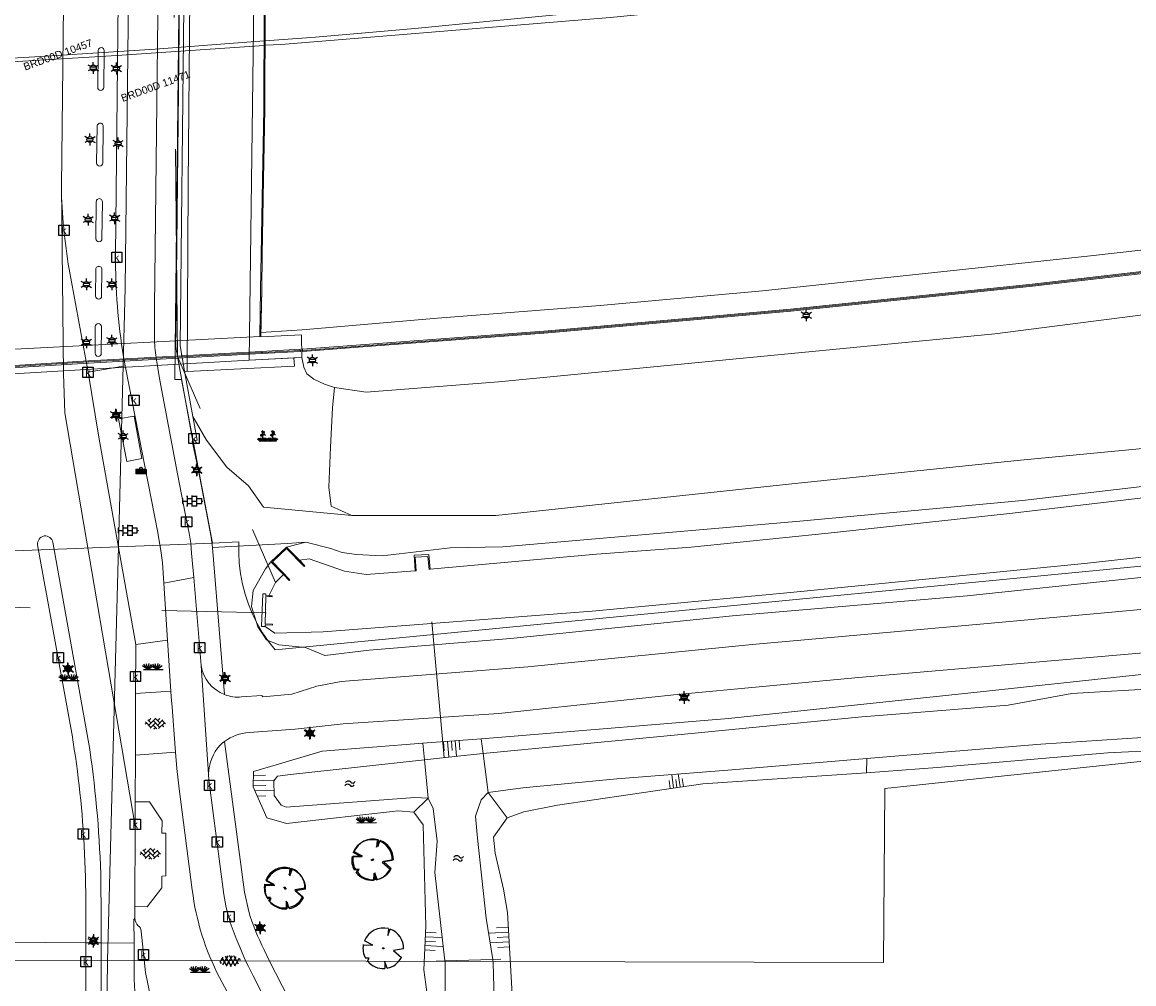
# Model space of a CAD drawing. Header units: metres. Extents: x 95652 to 96661, y 430734 to 431486.
# Tile 34 of 62: x 96388 to 96497, y 430821 to 430915. Entities that reach past the tile are written whole.
import ezdxf

# ---------------------------------------------------------------- set-up
doc = ezdxf.new("R2010")
doc.units = ezdxf.units.M
doc.linetypes.add('HIDDEN', pattern=[9.525, 6.35, -3.175])
doc.layers.get('0').update_dxf_attribs({"linetype": 'CONTINUOUS'})
for name, color, linetype, true_color in [('BAR_PUNTSYMBOLEN', 7, 'CONTINUOUS', 0x707070), ('BAR_SYMBOLEN', 7, 'CONTINUOUS', 0x707070), ('BOR_BOMEN', 7, 'CONTINUOUS', 0x707070), ('BOR_RIOOLLEIDINGEN', 7, 'CONTINUOUS', 0x707070)]:
    doc.layers.add(name, color=color, linetype=linetype, true_color=true_color)
for name, color, linetype in [('BAR_TALUDLIJNEN', 7, 'CONTINUOUS'), ('BAR_TOPO', 7, 'CONTINUOUS'), ('BAR_WATER', 7, 'CONTINUOUS'), ('BAR_WEGEN', 7, 'CONTINUOUS'), ('BOR_LICHTMASTEN', 7, 'CONTINUOUS'), ('BRK_Kadastrale percelen en nummers', 7, 'CONTINUOUS'), ('BRK_Kadatrale percelen', 7, 'CONTINUOUS')]:
    doc.layers.add(name, color=color, linetype=linetype)
doc.styles.add('NLCS-ISO', font='NLCS-ISO.ttf')

# ---------------------------------------------------------------- blocks, each defined once
blk = doc.blocks.new('boom_templ_1')
at = {"color": 8, "ltscale": 20, "true_color": 0x707070, "flags": 128}
for points in [[(0.63, 2.39), (0.56, 1.58), (0.85, 2.33)], [(-2.44, 0.44), (-1.29, 0.39), (-2.3, 0.92)], [(-1.92, -1.57), (-1.72, -1.19), (-2.16, -1.22)], [(2.48, -0.06), (1.26, -0.27), (2.21, -1.12)], [(0.49, -2.43), (0.21, -1.64), (0.18, -2.47)]]:
    blk.add_lwpolyline(points, dxfattribs=at)
blk.add_lwpolyline([(2.48, -0.06, 0.321944), (0.85, 2.33, 0.321944)], format="xyb", dxfattribs=at)
at = {"color": 8, "true_color": 0x707070}
blk.add_circle((0, 0), 0.0738, dxfattribs=at)
at = {"color": 8, "ltscale": 20, "true_color": 0x707070}
for start, end in [(75.1844, 158.299), (169.749, 209.4302), (281.3601, 333.2046), (219.2667, 274.1068)]:
    blk.add_arc((0, 0), 2.48, start, end, dxfattribs=at)
blk = doc.blocks.new('lichtmast_templ_1')
at = {"color": 8, "ltscale": 0.1, "true_color": 0x707070}
for p, q in [((-1.1, 0.63), (-2.19, 1.27)), ((0, 1.27), (0, 2.53)), ((1.1, 0.63), (2.19, 1.27)), ((-1.1, -0.63), (-2.19, -1.27)), ((0, -1.27), (0, -2.53)), ((1.1, -0.63), (2.19, -1.27))]:
    blk.add_line(p, q, dxfattribs=at)
at = {"color": 8, "true_color": 0x707070, "flags": 128}
for points in [[(-1.16, 0.5), (1.16, 0.5)], [(-1.16, -0.5), (1.16, -0.5)]]:
    blk.add_lwpolyline(points, dxfattribs=at)
at = {"color": 8, "ltscale": 0.1, "true_color": 0x707070}
blk.add_circle((0, 0), 1.27, dxfattribs=at)
blk = doc.blocks.new('water_templ_1')
at = {"color": 8, "true_color": 0x707070, "flags": 128}
for points in [[(-1.85, 0.38), (-1.77, 0.52, -0.538831), (0.24, 0.55, 0.605168), (1.92, 0.75, -4.035705)], [(-1.85, 0.38), (-1.77, 0.52, -0.538831), (0.24, 0.55, 0.605168), (1.92, 0.75, -4.035705)], [(-2.22, -0.89), (-2.13, -0.75, -0.538831), (-0.13, -0.72, 0.605168), (1.55, -0.52, -4.035705)]]:
    blk.add_lwpolyline(points, format="xyb", dxfattribs=at)
blk = doc.blocks.new('lichtmast_templ_2')
at = {"color": 8, "ltscale": 0.1, "true_color": 0x707070}
for p, q in [((-1.1, 0.63), (-2.19, 1.27)), ((0, 1.27), (0, 2.53)), ((1.1, 0.63), (2.19, 1.27)), ((-1.1, -0.63), (-2.19, -1.27)), ((0, -1.27), (0, -2.53)), ((1.1, -0.63), (2.19, -1.27))]:
    blk.add_line(p, q, dxfattribs=at)
at = {"color": 8, "true_color": 0x707070, "flags": 128}
for points in [[(-1.16, 0.5), (1.16, 0.5)], [(-1.16, -0.5), (1.16, -0.5)]]:
    blk.add_lwpolyline(points, dxfattribs=at)
at = {"color": 8, "ltscale": 0.1, "true_color": 0x707070}
blk.add_circle((0, 0), 1.27, dxfattribs=at)
blk = doc.blocks.new('gras_templ_1')
at = {"color": 8, "true_color": 0x707070, "flags": 128}
for points in [[(-0.376, -0.169), (-0.752, 0.081)], [(-0.376, -0.169), (-0.657, 0.202)], [(-0.376, -0.169), (-0.488, 0.24)], [(-0.376, -0.169), (-0.291, 0.251)], [(-0.376, -0.169), (-0.131, 0.191)], [(-0.376, -0.169), (-0.007, 0.103)], [(0.247, -0.165), (-0.129, 0.086)], [(0.247, -0.165), (-0.034, 0.206)], [(0.247, -0.165), (0.135, 0.245)], [(0.247, -0.165), (0.332, 0.255)], [(0.247, -0.165), (0.492, 0.196)], [(0.247, -0.165), (0.616, 0.107)], [(-0.688, -0.172), (0.688, -0.161)]]:
    blk.add_lwpolyline(points, dxfattribs=at)
blk = doc.blocks.new('asfalt_templ_1')
at = {"color": 8, "ltscale": 0.1, "true_color": 0x707070}
for p, q in [((-5.73, -0.58), (-4.19, 2.08)), ((-2, -2.83), (-4.67, 1.79)), ((-4.27, -2.06), (-1.41, 2.89)), ((0.39, -2.97), (-2.83, 2.61)), ((-2.36, -2.75), (0.91, 2.91)), ((2.51, -2.63), (-0.71, 2.95)), ((-0.19, -2.99), (2.96, 2.46)), ((4.34, -1.81), (1.68, 2.8)), ((2.29, -2.69), (4.71, 1.49)), ((5.47, 0.24), (4.78, 1.42)), ((-5.08, -1.49), (-5.82, -0.22))]:
    blk.add_line(p, q, dxfattribs=at)
blk = doc.blocks.new('betonstraatstenen_templ_1')
at = {"color": 8, "true_color": 0x707070}
for p, q in [((-3.44, -0.47), (-2.97, 0)), ((-3.31, 0.34), (-1.48, -1.48)), ((-2.52, 1.03), (-1.48, 0)), ((-2.23, -0.74), (0, 1.48)), ((-2.23, 0.74), (-1.57, 1.4)), ((-1.77, -1.77), (0, 0)), ((-0.74, 0.74), (1.48, -1.48)), ((-0.1, 1.58), (1.48, 0)), ((0.74, 0.74), (1.4, 1.4)), ((0.74, -0.74), (2.46, 0.98)), ((1.06, -1.91), (2.97, 0)), ((2.23, 0.74), (3.31, -0.34)), ((-0.74, -0.74), (0.5, -1.99)), ((-0.52, -2), (0, -1.48)), ((2.23, -0.74), (2.72, -1.24))]:
    blk.add_line(p, q, dxfattribs=at)
blk = doc.blocks.new('tegels_templ_1')
at = {"color": 8, "true_color": 0x707070}
for p, q in [((-3.08, 0.75), (-3, 0.75)), ((-3, -0.83), (-3, 0.83)), ((-3, 0), (-1.5, 0)), ((-1.84, 1.5), (-1.5, 1.5)), ((-1.5, -1.6), (-1.5, 1.6)), ((-1.5, 0.75), (0, 0.75)), ((0, -1.78), (0, 1.78)), ((0, 1.5), (1.5, 1.5)), ((0, 0), (1.5, 0)), ((1.5, -1.6), (1.5, 1.6)), ((1.5, 0.75), (3, 0.75)), ((3, -0.83), (3, 0.83)), ((3, 0), (3.39, 0)), ((-3.08, -0.75), (-3, -0.75)), ((-1.84, -1.5), (-1.5, -1.5)), ((-1.5, -0.75), (0, -0.75)), ((0, -1.5), (1.5, -1.5)), ((1.5, -0.75), (3, -0.75))]:
    blk.add_line(p, q, dxfattribs=at)
blk = doc.blocks.new('afvalbak_templ_1')
at = {"color": 8, "linetype": 'Continuous', "true_color": 0x707070}
for p, q in [((0.4, -0.091), (-0.4, -0.091)), ((-0.34, -0.195), (-0.4, -0.091)), ((-0.34, -0.252), (-0.4, -0.441)), ((0.4, -0.441), (-0.4, -0.441)), ((0.34, -0.195), (-0.34, -0.195)), ((-0.34, -0.252), (-0.34, -0.195)), ((0.34, -0.252), (-0.34, -0.252)), ((-0.302, -0.297), (-0.333, -0.397)), ((0.333, -0.397), (-0.333, -0.397)), ((0.302, -0.297), (-0.302, -0.297)), ((0.302, -0.297), (0.333, -0.397)), ((0.34, -0.195), (0.4, -0.091)), ((0.34, -0.252), (0.34, -0.195)), ((0.34, -0.252), (0.4, -0.441))]:
    blk.add_line(p, q, dxfattribs=at)
at = {"color": 8, "true_color": 0x707070}
for p, q in [((-0.4, -0.091), (-0.4, -0.441)), ((0.4, -0.091), (0.4, -0.441))]:
    blk.add_line(p, q, dxfattribs=at)
at = {"color": 8, "linetype": 'Continuous', "true_color": 0x707070}
blk.add_circle((0, 0), 0.0908, dxfattribs=at)
blk = doc.blocks.new('beplanting_templ_1')
at = {"color": 8, "true_color": 0x707070, "flags": 128}
for points in [[(-0.511, 0.158), (-0.643, 0.141)], [(-0.433, -0.277), (-0.431, 0.042), (-0.591, 0.274)], [(-0.535, 0.193), (-0.501, 0.295)], [(-0.453, 0.444), (-0.525, 0.443)], [(-0.433, 0.413), (-0.519, 0.54)], [(-0.485, 0.49), (-0.479, 0.524)], [(-0.428, 0.045), (-0.435, 0.577)], [(-0.432, 0.365), (-0.283, 0.51)], [(-0.43, 0.207), (-0.253, 0.316)], [(-0.358, 0.437), (-0.371, 0.494)], [(-0.342, 0.262), (-0.223, 0.211)], [(-0.33, 0.464), (-0.27, 0.457)], [(-0.305, 0.284), (-0.307, 0.395)], [(0.292, 0.164), (0.161, 0.147)], [(0.37, -0.271), (0.372, 0.047), (0.212, 0.28)], [(0.268, 0.199), (0.303, 0.301)], [(0.351, 0.45), (0.279, 0.449)], [(0.371, 0.419), (0.285, 0.546)], [(0.319, 0.496), (0.325, 0.53)], [(0.375, 0.051), (0.369, 0.583)], [(0.371, 0.371), (0.52, 0.516)], [(0.373, 0.213), (0.551, 0.322)], [(0.446, 0.443), (0.432, 0.5)], [(0.462, 0.268), (0.581, 0.217)], [(0.474, 0.47), (0.534, 0.463)], [(0.498, 0.29), (0.496, 0.401)], [(-0.634, -0.279), (-0.862, -0.127)], [(-0.634, -0.279), (-0.804, -0.054)], [(-0.634, -0.279), (-0.702, -0.031)], [(-0.688, -0.279), (0.688, -0.269)], [(-0.634, -0.279), (-0.583, -0.025)], [(-0.634, -0.279), (-0.486, -0.061)], [(-0.634, -0.279), (-0.411, -0.114)], [(-0.227, -0.276), (-0.455, -0.124)], [(-0.227, -0.276), (-0.397, -0.051)], [(-0.227, -0.276), (-0.295, -0.028)], [(-0.227, -0.276), (-0.176, -0.022)], [(-0.227, -0.276), (-0.079, -0.058)], [(-0.227, -0.276), (-0.004, -0.111)], [(0.149, -0.273), (-0.078, -0.121)], [(0.149, -0.273), (-0.02, -0.049)], [(0.149, -0.273), (0.082, -0.025)], [(0.149, -0.273), (0.201, -0.019)], [(0.149, -0.273), (0.297, -0.055)], [(0.149, -0.273), (0.372, -0.109)], [(0.569, -0.27), (0.342, -0.118)], [(0.569, -0.27), (0.4, -0.046)], [(0.569, -0.27), (0.502, -0.022)], [(0.569, -0.27), (0.621, -0.016)], [(0.569, -0.27), (0.717, -0.052)], [(0.569, -0.27), (0.792, -0.105)]]:
    blk.add_lwpolyline(points, dxfattribs=at)
blk = doc.blocks.new('lichtmast_templ_3')
at = {"color": 8, "ltscale": 0.1, "true_color": 0x707070}
for p, q in [((-1.1, 0.63), (-2.19, 1.27)), ((0, 1.27), (0, 2.53)), ((1.1, 0.63), (2.19, 1.27)), ((-1.1, -0.63), (-2.19, -1.27)), ((0, -1.27), (0, -2.53)), ((1.1, -0.63), (2.19, -1.27))]:
    blk.add_line(p, q, dxfattribs=at)
at = {"color": 8, "true_color": 0x707070, "flags": 128}
for points in [[(-1.16, 0.5), (1.16, 0.5)], [(-1.16, -0.5), (1.16, -0.5)]]:
    blk.add_lwpolyline(points, dxfattribs=at)
at = {"color": 8, "ltscale": 0.1, "true_color": 0x707070}
blk.add_circle((0, 0), 1.27, dxfattribs=at)
blk = doc.blocks.new('kolk-symbool_templ_1')
at = {"true_color": 0x707070}
h = blk.add_hatch(color=8, dxfattribs=at)
h.dxf.hatch_style = 1
h.paths.add_polyline_path([(0.023, -0.036), (0.189, 0.125), (0.094, 0.125), (-0.08, -0.052), (-0.028, -0.087), (0.115, -0.309), (0.206, -0.309)])
h.paths.add_polyline_path([(-0.028, -0.087), (-0.08, -0.052), (-0.08, 0.29), (-0.154, 0.29), (-0.154, -0.309), (-0.08, -0.309), (-0.08, -0.137)])
at = {"color": 8, "true_color": 0x707070}
blk.add_lwpolyline([(-0.376, 0.366), (0.374, 0.366), (0.374, -0.384), (-0.376, -0.384)], close=True, dxfattribs=at)
blk = doc.blocks.new('afvalbak_templ_2')
at = {"color": 8, "linetype": 'Continuous', "true_color": 0x707070}
for p, q in [((0.4, -0.091), (-0.4, -0.091)), ((-0.34, -0.195), (-0.4, -0.091)), ((-0.34, -0.252), (-0.4, -0.441)), ((0.4, -0.441), (-0.4, -0.441)), ((0.34, -0.195), (-0.34, -0.195)), ((-0.34, -0.252), (-0.34, -0.195)), ((0.34, -0.252), (-0.34, -0.252)), ((-0.302, -0.297), (-0.333, -0.397)), ((0.333, -0.397), (-0.333, -0.397)), ((0.302, -0.297), (-0.302, -0.297)), ((0.302, -0.297), (0.333, -0.397)), ((0.34, -0.195), (0.4, -0.091)), ((0.34, -0.252), (0.34, -0.195)), ((0.34, -0.252), (0.4, -0.441))]:
    blk.add_line(p, q, dxfattribs=at)
at = {"color": 8, "true_color": 0x707070}
for p, q in [((-0.4, -0.091), (-0.4, -0.441)), ((0.4, -0.091), (0.4, -0.441))]:
    blk.add_line(p, q, dxfattribs=at)
at = {"color": 8, "linetype": 'Continuous', "true_color": 0x707070}
blk.add_circle((0, 0), 0.0908, dxfattribs=at)
blk = doc.blocks.new('boom_templ_2')
at = {"color": 8, "ltscale": 20, "true_color": 0x707070, "flags": 128}
for points in [[(0.63, 2.39), (0.56, 1.58), (0.85, 2.33)], [(-2.44, 0.44), (-1.29, 0.39), (-2.3, 0.92)], [(-1.92, -1.57), (-1.72, -1.19), (-2.16, -1.22)], [(2.48, -0.06), (1.26, -0.27), (2.21, -1.12)], [(0.49, -2.43), (0.21, -1.64), (0.18, -2.47)]]:
    blk.add_lwpolyline(points, dxfattribs=at)
blk.add_lwpolyline([(2.48, -0.06, 0.321944), (0.85, 2.33, 0.321944)], format="xyb", dxfattribs=at)
at = {"color": 8, "true_color": 0x707070}
blk.add_circle((0, 0), 0.0738, dxfattribs=at)
at = {"color": 8, "ltscale": 20, "true_color": 0x707070}
for start, end in [(75.1844, 158.299), (169.749, 209.4302), (281.3601, 333.2046), (219.2667, 274.1068)]:
    blk.add_arc((0, 0), 2.48, start, end, dxfattribs=at)

msp = doc.modelspace()

# ---------------------------------------------------------------- linework, layer by layer
at = {"layer": 'BAR_TALUDLIJNEN', "color": 8, "linetype": 'Continuous', "lineweight": 0, "true_color": 0x707070, "flags": 128}
for points in [[(96430.05, 430844.82), (96430.17, 430843.3)], [(96430.81, 430844.88), (96430.93, 430843.37)], [(96431.19, 430844.91), (96431.26, 430844)], [(96429.67, 430844.79), (96429.74, 430843.88)], [(96452.81, 430840.36), (96452.62, 430841.63)], [(96411.06, 430840.97), (96413.07, 430841.02)], [(96411.07, 430841.48), (96412.25, 430841.5)], [(96451.84, 430840.21), (96451.73, 430840.99)], [(96452.17, 430840.26), (96451.98, 430841.55)], [(96453.13, 430840.4), (96453.02, 430841.18)], [(96411.24, 430839.97), (96413.09, 430840.01)], [(96411.46, 430839.47), (96412.29, 430839.49)], [(96436, 430826.64), (96434.86, 430826.57)], [(96427.88, 430825.71), (96429.54, 430825.64)], [(96427.9, 430826.14), (96428.93, 430826.1)], [(96436.03, 430826.16), (96434.12, 430826.05)], [(96427.82, 430824.42), (96428.85, 430824.37)], [(96427.84, 430824.85), (96429.56, 430824.77)], [(96436.08, 430825.21), (96434.22, 430825.1)], [(96436.11, 430824.73), (96434.97, 430824.67)]]:
    msp.add_lwpolyline(points, dxfattribs=at)
at = {"layer": 'BAR_TALUDLIJNEN', "color": 8, "linetype": 'Continuous', "lineweight": 0, "ltscale": 0.01, "true_color": 0x707070, "flags": 128}
for points in [[(96430.43, 430844.85), (96430.5, 430843.94)], [(96411.06, 430840.47), (96412.27, 430840.5)], [(96452.49, 430840.31), (96452.37, 430841.08)], [(96427.86, 430825.28), (96428.89, 430825.23)], [(96436.05, 430825.69), (96434.91, 430825.62)]]:
    msp.add_lwpolyline(points, dxfattribs=at)
at = {"layer": 'BAR_TOPO', "color": 8, "linetype": 'Continuous', "lineweight": 0, "ltscale": 0.01, "true_color": 0x707070, "flags": 128}
for points in [[(96415.2, 430964.54), (96412.14, 430964.43), (96411.48, 430944.59), (96410.65, 430882.1), (96415.03, 430882.34)], [(96404.65, 430950.3), (96405.15, 430950.07), (96405.43, 430949.82), (96404.96, 430928.6), (96404.68, 430899.27), (96404.6, 430881)], [(96412.22, 430913.36), (96412.25, 430919.32)], [(96412.21, 430912.91), (96412.22, 430913.36)], [(96411.81, 430884.82), (96411.88, 430889.02), (96411.94, 430892.44), (96412, 430896.08), (96412.06, 430899.8), (96412.12, 430903.15), (96412.18, 430906.74), (96412.18, 430906.97), (96412.2, 430910.18), (96412.21, 430912.91)], [(96415.92, 430883.07), (96439.9, 430884.88), (96463.61, 430887.01), (96487.26, 430889.44), (96510.9, 430892.17), (96534.52, 430895.18), (96558.13, 430898.47), (96573.85, 430900.8), (96576.07, 430901.12), (96599.59, 430904.88), (96623.05, 430908.95), (96644.44, 430912.87)], [(96558.12, 430898.57), (96534.51, 430895.28), (96510.89, 430892.27), (96487.25, 430889.54), (96463.6, 430887.11), (96439.89, 430884.98), (96415.88, 430883.17), (96415.86, 430882.97), (96420.48, 430883.32), (96439.9, 430884.78), (96463.62, 430886.91), (96487.27, 430889.34), (96510.92, 430892.07), (96534.54, 430895.08), (96558.15, 430898.37)], [(96411.81, 430884.39), (96411.88, 430889.02), (96411.94, 430892.44)], [(96644.44, 430891.96), (96639.17, 430891.28), (96616.77, 430888.23), (96590.09, 430884.54), (96562.4, 430880.4), (96535.53, 430877.14), (96513.4, 430874.92), (96485.78, 430872.31), (96464.36, 430870.09), (96434.78, 430866.9), (96420.69, 430866.91)], [(96415.82, 430882.38), (96415.77, 430884.59), (96411.81, 430884.39), (96411.81, 430884.82)], [(96359.92, 430879.76), (96363.79, 430880.08), (96363.88, 430879.97), (96366.86, 430880.2), (96380.97, 430881.06), (96394.94, 430881.93), (96411.85, 430882.85), (96411.95, 430882.86), (96415.63, 430883.07)], [(96359.88, 430879.05), (96375.49, 430880.05), (96395.24, 430881.22), (96410.65, 430882.1), (96415.82, 430882.38)], [(96415.03, 430882.34), (96415.09, 430881.51), (96404.6, 430881)], [(96415.03, 430882.34), (96415.82, 430882.38)], [(96404.6, 430881), (96404.34, 430881.04)], [(96644.44, 430881.42), (96635.7, 430880.3), (96608.89, 430876.91), (96583.48, 430873.45), (96562.96, 430870.68), (96541.04, 430867.77), (96514.99, 430864.74), (96500, 430863.06), (96492.36, 430862.21), (96463.59, 430859.38), (96444.19, 430857.54), (96417.9, 430855.53), (96413.16, 430855.39), (96412.21, 430856.07)], [(96419.01, 430879.45), (96418.81, 430877.44), (96418.62, 430873.61), (96418.45, 430869.68), (96418.66, 430867.82), (96420.69, 430866.91)], [(96420.69, 430866.91), (96412.07, 430867.72), (96410.59, 430869.81), (96408.47, 430871.65), (96406.49, 430874.28), (96405.15, 430876.61)], [(96407.07, 430863.78), (96414.38, 430864.18), (96416.21, 430864.29)], [(96412.79, 430862.38), (96414.32, 430863.82)], [(96414.32, 430863.82), (96415.58, 430862.53)], [(96414, 430861.13), (96412.79, 430862.38)], [(96415.58, 430862.53), (96416.53, 430862.69)], [(96416.53, 430862.69), (96419.99, 430861.47), (96422.11, 430861.14), (96426.88, 430861.51)], [(96426.88, 430861.51), (96426.78, 430863.04), (96428.22, 430863.09), (96428.35, 430861.65)], [(96412.57, 430859.07), (96413.23, 430860.37), (96414, 430861.13)], [(96412.21, 430856.07), (96411.87, 430856.06), (96411.99, 430859.25), (96412.29, 430859.25), (96412.29, 430859.08), (96412.57, 430859.07)], [(96399.55, 430849.5), (96403.01, 430849.73)], [(96403.46, 430843.77), (96399.53, 430843.48)], [(96399.51, 430838.91), (96400.91, 430838.89), (96402.14, 430837.05), (96402.13, 430835.85), (96402.52, 430835.84), (96402.52, 430831.68), (96402.13, 430831.62), (96402.12, 430830.49), (96400.69, 430828.65), (96399.48, 430828.69)], [(96429.79, 430823.35), (96428.94, 430823.33)], [(96434.48, 430823.49), (96429.79, 430823.35)], [(96432.38, 430815.94), (96430.34, 430816.33), (96429.81, 430818.26), (96429.81, 430823.2)], [(96434.53, 430823.18), (96434.66, 430818.32), (96433.9, 430816.44), (96433.8, 430816), (96432.38, 430815.94)], [(96435.26, 430823.52), (96434.48, 430823.49)]]:
    msp.add_lwpolyline(points, dxfattribs=at)
for points in [[(96396.48, 430912.39, 1), (96395.88, 430912.4), (96395.84, 430908.79, 1), (96396.43, 430908.79)], [(96396.39, 430904.99, 1.001659), (96395.79, 430904.99), (96395.74, 430901.39, 0.99831), (96396.34, 430901.39)], [(96396.3, 430897.61, 1.001654), (96395.7, 430897.61), (96395.66, 430893.99, 0.998321), (96396.26, 430893.99)], [(96396.25, 430890.98, 1.001654), (96395.65, 430890.99), (96395.63, 430888.38, 0.998321), (96396.23, 430888.37)], [(96396.2, 430885.39, 1), (96395.6, 430885.39), (96395.59, 430882.78, 1), (96396.19, 430882.78)]]:
    msp.add_lwpolyline(points, format="xyb", close=True, dxfattribs=at)
msp.add_lwpolyline([(96359.85, 430879.81), (96359.86, 430879.67), (96363.71, 430880.02), (96363.8, 430879.9), (96366.87, 430880.1), (96380.98, 430880.96), (96394.95, 430881.83), (96411.85, 430882.75), (96415.67, 430882.97), (96415.66, 430883.17), (96411.84, 430882.95), (96394.94, 430882.03), (96380.97, 430881.16), (96366.86, 430880.3), (96363.96, 430880.03), (96363.87, 430880.15)], close=True, dxfattribs=at)
at = {"layer": 'BAR_WATER', "color": 8, "linetype": 'Continuous', "lineweight": 0, "ltscale": 0.01, "true_color": 0x707070, "flags": 128}
for points in [[(96644.44, 430888.57), (96641.04, 430888.11), (96616.72, 430884.92), (96590.34, 430881.34), (96562.6, 430877.43), (96536.12, 430874.21), (96514.43, 430871.68), (96486.3, 430868.37), (96464.52, 430866.35), (96435.45, 430863.86), (96430.32, 430863.75), (96423.66, 430862.97), (96421.16, 430863.11), (96419.76, 430863.29), (96418.63, 430863.7), (96416.21, 430864.29)], [(96412.79, 430862.38), (96412.26, 430861.7), (96411.05, 430859.59), (96410.9, 430858), (96411.51, 430856.03), (96412.34, 430854.76), (96413.57, 430854.27), (96416.18, 430853.99), (96418.06, 430853.21), (96422.4, 430853.74), (96436.2, 430854.88), (96457.94, 430857.11), (96480.87, 430859.07), (96500, 430861.07), (96500.84, 430861.16), (96520.75, 430863.99), (96543.44, 430866.83), (96564.69, 430869.58), (96587.81, 430872.87), (96612.85, 430875.87), (96642.64, 430879.59), (96644.44, 430879.82)], [(96428.35, 430861.65), (96444.64, 430863.12), (96453.87, 430863.81), (96467.27, 430865.18), (96485.03, 430867.11), (96500, 430868.87), (96501.99, 430869.1), (96519.96, 430871.12), (96522.93, 430871.45), (96524.55, 430871.64), (96524.49, 430872.28), (96525.07, 430872.32), (96525.14, 430871.71), (96542.43, 430873.76), (96560.37, 430876.11)], [(96415.58, 430862.53), (96416.11, 430862), (96416.04, 430861.93), (96414.31, 430863.68), (96412.93, 430862.37), (96414.64, 430860.61), (96414.57, 430860.54), (96414, 430861.13)], [(96416.21, 430864.29), (96414.32, 430863.82)], [(96415.58, 430862.53), (96416.53, 430862.69)], [(96428.35, 430861.65), (96428.25, 430861.64), (96428.14, 430862.89), (96426.89, 430862.84), (96426.98, 430861.51), (96426.88, 430861.51)], [(96412.57, 430859.07), (96412.9, 430859.05), (96412.9, 430858.95), (96412.29, 430858.98), (96412.21, 430856.33), (96412.94, 430856.3), (96412.93, 430856.2), (96412.21, 430856.23), (96412.21, 430856.07)], [(96547.91, 430855.82), (96532.04, 430854.44), (96519.21, 430853.13), (96502.18, 430851.81), (96481.24, 430849.56), (96457.52, 430847.06), (96436.96, 430845.37), (96433.36, 430845.08)], [(96433.55, 430843.63), (96453.24, 430845.51), (96470.58, 430847.21), (96473.5, 430847.46), (96484.9, 430848.36), (96491.1, 430849.51), (96500, 430850.01), (96510.28, 430850.59), (96519.44, 430851.43), (96521.76, 430851.62), (96527.11, 430852.6), (96530.65, 430852.85), (96538.48, 430853.65), (96545.42, 430854.17), (96548.08, 430854.15)], [(96547.74, 430847.22), (96545.66, 430847.13), (96535.25, 430846.82), (96520.12, 430846.23), (96500.76, 430845.38), (96500, 430845.33), (96488.08, 430844.56), (96474.18, 430843.39), (96471.06, 430843.14)], [(96433.36, 430845.08), (96427.64, 430844.63)], [(96433.36, 430845.08), (96433.55, 430843.63)], [(96471.02, 430841.75), (96477.96, 430842.26), (96494.62, 430843.71), (96500, 430843.95), (96515.49, 430844.64), (96537.03, 430844.92), (96547.65, 430845.41)], [(96427.64, 430844.63), (96417.81, 430843.85), (96413.31, 430842.53), (96411.07, 430841.87), (96411.06, 430840.38), (96412.4, 430837.34), (96414.3, 430836.8), (96425.24, 430838.02), (96426.77, 430837.88)], [(96427.8, 430843.02), (96427.64, 430844.63)], [(96428.17, 430839.28), (96426.86, 430839.34), (96416.44, 430838.55), (96414.29, 430838.38), (96413.79, 430838.59), (96413.1, 430839.51), (96413.07, 430840.97), (96413.43, 430841.42), (96414.71, 430841.57), (96427.8, 430843.02)], [(96427.8, 430843.02), (96431.35, 430843.42), (96433.55, 430843.63)], [(96427.8, 430843.02), (96428.17, 430839.28)], [(96434.03, 430839.82), (96433.55, 430843.63)], [(96471.06, 430843.14), (96457.46, 430842.01), (96446.63, 430841.15), (96437.41, 430840.27), (96434.03, 430839.82)], [(96471.06, 430843.14), (96471.02, 430841.75)], [(96435.9, 430837.35), (96437.52, 430837.93), (96440.81, 430838.58), (96455.01, 430840.68), (96471.02, 430841.75)], [(96434.03, 430839.82), (96433.34, 430839.11), (96432.78, 430837.51), (96433, 430835.35), (96433.83, 430827.54), (96434.48, 430823.49)], [(96435.9, 430837.35), (96434.03, 430839.82)], [(96426.77, 430837.88), (96428.17, 430839.28)], [(96429.79, 430823.35), (96428.83, 430831.98), (96429.04, 430835.07), (96428.64, 430838.24), (96428.17, 430839.28)], [(96426.77, 430837.88), (96427.67, 430836.64), (96427.92, 430826.73), (96427.73, 430822.48), (96428.53, 430816.74), (96430.06, 430814.74), (96432.19, 430814.35)], [(96432.19, 430814.35), (96433.8, 430814.58), (96435.08, 430815.51), (96436.15, 430817.22), (96436.44, 430818.93), (96435.92, 430828.08), (96435.54, 430830.35), (96434.73, 430833.87), (96434.54, 430835.45), (96435.9, 430837.35)], [(96429.81, 430823.2), (96429.79, 430823.35)], [(96434.48, 430823.49), (96434.53, 430823.18)]]:
    msp.add_lwpolyline(points, dxfattribs=at)
at = {"layer": 'BAR_WEGEN', "color": 8, "linetype": 'Continuous', "lineweight": 0, "ltscale": 0.01, "true_color": 0x707070, "flags": 128}
for points in [[(96392.29, 430899.09), (96392.82, 430946.24), (96393.12, 430966.7), (96393.23, 430973.95)], [(96404.65, 430950.3), (96404.61, 430949.79), (96403.9, 430883.51), (96404.34, 430881.04)], [(96644.44, 430944.22), (96627.87, 430941.01), (96597.37, 430935.73), (96572.87, 430931.78), (96547.58, 430928.07), (96525.41, 430925.03), (96499.6, 430921.8), (96477.72, 430919.41), (96452.3, 430917), (96434.21, 430915.28), (96426.85, 430914.55), (96417.14, 430913.71), (96412.22, 430913.36)], [(96644.44, 430943.47), (96622.66, 430939.44), (96598.09, 430935.2), (96568.99, 430930.48), (96543.86, 430926.85), (96519.19, 430923.57), (96493.08, 430920.42), (96472.45, 430918.23), (96445.96, 430915.63), (96434.45, 430914.69), (96423.73, 430913.79), (96413.78, 430913), (96412.21, 430912.91)], [(96412.12, 430913.35), (96412.15, 430919.32)], [(96411.81, 430884.82), (96415.83, 430885.09), (96429.08, 430886.21), (96444.97, 430887.46), (96460.86, 430888.89), (96476.77, 430890.58), (96492.64, 430892.28), (96508.59, 430894.06), (96524.43, 430896), (96544.87, 430898.72), (96560.63, 430900.98), (96576.5, 430903.38), (96592.27, 430905.84), (96608.05, 430908.49), (96623.88, 430911.23), (96639.84, 430914.2), (96644.44, 430915.05)], [(96412.12, 430913.35), (96401.47, 430912.52), (96390.79, 430911.85), (96379.63, 430911.21), (96369.26, 430910.67), (96364.29, 430910.41)], [(96412.12, 430912.9), (96412.12, 430913.35)], [(96364.28, 430910), (96364.25, 430907.3), (96364.21, 430903.94), (96364.16, 430900.28), (96364.11, 430896.93), (96364.06, 430893.21), (96364.02, 430890.46), (96364.01, 430889.56), (96363.97, 430886.14), (96363.92, 430881.95), (96387.75, 430883.2), (96411.71, 430884.44), (96411.78, 430889.01), (96411.84, 430892.43), (96411.9, 430896.08), (96411.96, 430899.79), (96412.02, 430903.14), (96412.08, 430906.73), (96412.08, 430906.97), (96412.1, 430910.18), (96412.12, 430912.9)], [(96412.12, 430912.9), (96397.71, 430911.9), (96378.77, 430910.77), (96364.28, 430910)], [(96644.44, 430908.94), (96635.43, 430907.09), (96605.32, 430901.64), (96562.25, 430895.37), (96519.91, 430889.35), (96483.6, 430884.67), (96435.04, 430879.99), (96422.09, 430878.98), (96419.01, 430879.45)], [(96392.29, 430899.09), (96392.49, 430880.77), (96392.63, 430876.96), (96399.51, 430836.52)], [(96419.01, 430879.45), (96418.02, 430879.76), (96416.98, 430880.24), (96416.29, 430880.78), (96415.99, 430881.42), (96415.82, 430882.38)], [(96398.54, 430881.54), (96394.91, 430880.92)], [(96399.57, 430854.3), (96395.96, 430874.57), (96394.91, 430880.92)], [(96398.54, 430881.54), (96398.57, 430881.4), (96401.71, 430865.24), (96402.05, 430863.27), (96402.17, 430862.28), (96402.3, 430860.3)], [(96404.34, 430881.04), (96405.15, 430876.61)], [(96405.15, 430876.61), (96405.25, 430876.09), (96405.58, 430874.27), (96405.55, 430874.27), (96405.16, 430874.19)], [(96405.16, 430874.19), (96405.08, 430874.17), (96405.69, 430871.31), (96406.95, 430864.78), (96407.07, 430863.78)], [(96407.07, 430863.78), (96408.26, 430849.39)], [(96402.3, 430860.3), (96405.23, 430860.86)], [(96402.3, 430860.3), (96402.3, 430860.29), (96402.67, 430854.73)], [(96405.96, 430852.24), (96405.23, 430860.86)], [(96402.67, 430854.73), (96399.57, 430854.3)], [(96403.01, 430849.73), (96402.67, 430854.73)], [(96399.57, 430854.3), (96399.55, 430849.5)], [(96405.96, 430852.24), (96406.69, 430841.62)], [(96399.55, 430849.5), (96399.53, 430843.48)], [(96403.46, 430843.77), (96403.42, 430844.2), (96403.11, 430848.17), (96403.04, 430849.18), (96403.01, 430849.73)], [(96399.53, 430843.48), (96399.51, 430838.91)], [(96399.51, 430838.91), (96399.51, 430836.52)], [(96399.51, 430836.52), (96399.48, 430828.69)], [(96399.48, 430828.69), (96399.48, 430827.51)], [(96399.4, 430825.08), (96399.38, 430827.41), (96399.48, 430827.51)], [(96382.76, 430825.21), (96394.68, 430825.12)], [(96396.19, 430825.1), (96394.68, 430825.12)], [(96396.19, 430825.1), (96399.4, 430825.08)]]:
    msp.add_lwpolyline(points, dxfattribs=at)
for points in [[(96398.36, 430965.28), (96398.21, 430950.99), (96398.18, 430948.23), (96397.58, 430892.41, 0.040067), (96398.37, 430882.42), (96398.54, 430881.54)], [(96405.23, 430860.86), (96405.03, 430863.22), (96404.95, 430864.21), (96404.78, 430865.2), (96404.6, 430866.1), (96403.66, 430871), (96401.9, 430880.3), (96401.55, 430882.33, -0.040505), (96401.4, 430884.36), (96401.41, 430887.32), (96402.16, 430952.86), (96402.25, 430965.26)], [(96405.16, 430874.19), (96403.65, 430882.47, -0.061284), (96403.47, 430884.47), (96404.23, 430953.4)], [(96394.91, 430880.92), (96394.88, 430881.11), (96393.05, 430891.01, -0.038585), (96392.29, 430899.09)], [(96394.68, 430825.12), (96394.68, 430829.51, 0.014543), (96394.46, 430835.51, 0.030838), (96393.08, 430846.86), (96389.97, 430864.04, -0.41065), (96390.61, 430864.91, -0.387), (96391.45, 430864.29), (96395.07, 430844.01, -0.029748), (96396.16, 430831.06), (96396.19, 430828.07), (96396.19, 430825.1)], [(96408.26, 430849.39, 0.114795), (96409.91, 430849.16), (96411.9, 430849.31), (96411.98, 430849.19), (96414.82, 430849.45), (96417.29, 430850.22), (96419.64, 430850.68), (96437.9, 430852.11), (96459.85, 430854.31), (96482.51, 430856.31), (96500, 430857.91), (96513.09, 430859.11), (96537.47, 430861.09), (96547.56, 430861.86), (96564.32, 430863.38)], [(96559.94, 430859.31), (96544.56, 430857.63), (96529.92, 430856.3), (96511.93, 430854.69), (96500.35, 430853.66), (96500, 430853.63), (96470.24, 430851.07), (96452.19, 430849.38), (96435.06, 430847.56), (96419.85, 430846.55), (96415.17, 430846.01), (96410.64, 430845.7, 0.137241), (96408.26, 430844.82)], [(96408.26, 430849.39, -0.26821), (96405.96, 430852.24)], [(96406.69, 430841.62, -0.177413), (96407.81, 430844.45, -0.030812), (96408.26, 430844.82)], [(96408.26, 430844.82), (96410.19, 430830.07), (96410.61, 430828.18, 0.041037), (96412.12, 430824.43), (96412.55, 430823.53), (96415.29, 430818.16, -0.052613), (96416.61, 430814.39, -0.026708), (96417.05, 430812.43), (96417.15, 430811.6), (96419.47, 430809.31), (96420.24, 430809.31), (96420.26, 430806.9)], [(96408.87, 430819.64), (96408.25, 430820.81), (96407.76, 430821.71, -0.089652), (96405.09, 430830.29), (96403.82, 430840.19), (96403.59, 430842.18), (96403.46, 430843.77)], [(96415.4, 430806.92), (96415.39, 430807.28), (96415.32, 430809.28, 0.091207), (96413.54, 430817.04), (96411.04, 430821.89, -0.027222), (96409.39, 430825.54, -0.062021), (96408.18, 430829.84), (96406.75, 430840.8, -0.046545), (96406.69, 430841.62)], [(96399.48, 430827.51, 0.156675), (96399.8, 430826.79, -0.310247), (96400.08, 430826.25), (96400.52, 430822.21), (96400.72, 430821.26), (96401.5, 430817.3, 0.175969), (96405.13, 430810.86, 0.111122), (96410.79, 430807.84), (96410.65, 430807.34)], [(96396.19, 430825.1), (96396.17, 430811.09, -0.45044), (96395.41, 430810.36, -0.391023), (96394.67, 430811.07), (96394.68, 430825.12)], [(96410.65, 430807.34, -0.127985), (96404.52, 430810.6, -0.137728), (96400.23, 430816.96, -0.079256), (96399.42, 430821.53), (96399.4, 430825.08)]]:
    msp.add_lwpolyline(points, format="xyb", dxfattribs=at)
msp.add_lwpolyline([(96397.89, 430876.36), (96398.68, 430872.21), (96400.17, 430872.5), (96399.42, 430876.62)], close=True, dxfattribs=at)
at = {"layer": 'BOR_RIOOLLEIDINGEN', "color": 8, "linetype": 'HIDDEN', "lineweight": 0, "ltscale": 4.0636, "true_color": 0x707070, "flags": 128}
for points in [[(96369.03, 431039.44), (96402.31, 431017.92), (96403.65, 430882.47), (96413.23, 430860.37)], [(96363.43, 430858.46), (96412.31, 430857.39)], [(96428.51, 430856.5), (96429.74, 430843.25)]]:
    msp.add_lwpolyline(points, dxfattribs=at)
at = {"layer": 'BRK_Kadastrale percelen en nummers', "color": 75, "lineweight": 5, "ltscale": 3.900864, "true_color": 0x739642, "flags": 128}
for points in [[(96397.87, 430863.85), (96398.53, 430889.19), (96399.33, 430960.58), (96385.84, 430960.25), (96384.9, 430890.17)], [(96397.87, 430863.85), (96407.07, 430864.22), (96404.03, 430880.23), (96403.38, 430880.22), (96404.28, 430960.7), (96399.33, 430960.58)], [(96644.44, 430880), (96634.36, 430878.68), (96526.56, 430864.73), (96413.2, 430853.79), (96412.55, 430854.6), (96411.97, 430855.45), (96411.44, 430856.34), (96410.98, 430857.27), (96410.58, 430858.23), (96410.25, 430859.21), (96409.99, 430860.21), (96409.8, 430861.23), (96409.68, 430862.26), (96409.63, 430863.29), (96409.66, 430864.33), (96407.07, 430864.22)], [(96396.81, 430823.39), (96472.71, 430823.18), (96472.84, 430840.2), (96552.71, 430848.65), (96644.44, 430860.54)], [(96395.7, 430734.21), (96396.81, 430823.39)]]:
    msp.add_lwpolyline(points, dxfattribs=at)
msp.add_lwpolyline([(96397.87, 430863.85), (96384.35, 430863.32), (96383.53, 430823.42), (96396.81, 430823.39)], close=True, dxfattribs=at)
at = {"layer": 'BRK_Kadatrale percelen', "color": 75, "linetype": 'Continuous', "lineweight": 5, "ltscale": 0.01, "true_color": 0x739642, "flags": 128}
for points in [[(96397.87, 430863.85), (96398.53, 430889.19), (96399.33, 430960.58), (96385.84, 430960.25)], [(96397.87, 430863.85), (96407.07, 430864.22), (96404.03, 430880.23), (96403.38, 430880.22), (96404.28, 430960.7), (96399.33, 430960.58)], [(96644.44, 430880), (96634.36, 430878.68), (96526.56, 430864.73), (96413.2, 430853.79), (96412.55, 430854.6), (96411.97, 430855.45), (96411.44, 430856.34), (96410.98, 430857.27), (96410.58, 430858.23), (96410.25, 430859.21), (96409.99, 430860.21), (96409.8, 430861.23), (96409.68, 430862.26), (96409.63, 430863.29), (96409.66, 430864.33), (96407.07, 430864.22)], [(96396.81, 430823.39), (96472.71, 430823.18), (96472.84, 430840.2), (96552.71, 430848.65), (96644.44, 430860.54)], [(96395.7, 430734.21), (96396.81, 430823.39)]]:
    msp.add_lwpolyline(points, dxfattribs=at)
msp.add_lwpolyline([(96397.87, 430863.85), (96384.35, 430863.32), (96383.53, 430823.42), (96396.81, 430823.39)], close=True, dxfattribs=at)

# ---------------------------------------------------------------- block references
at = {"layer": 'BAR_PUNTSYMBOLEN'}
for name, p, xscale, yscale in [('lichtmast_templ_3', (96395.41, 430910.69), 0.2280888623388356, 0.2280888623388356), ('lichtmast_templ_3', (96397.67, 430910.64), 0.2280888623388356, 0.2280888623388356), ('lichtmast_templ_3', (96395.08, 430903.69), 0.2280888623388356, 0.2280888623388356), ('lichtmast_templ_3', (96397.84, 430903.31), 0.2280888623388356, 0.2280888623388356), ('lichtmast_templ_3', (96394.91, 430895.86), 0.2280888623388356, 0.2280888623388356), ('lichtmast_templ_3', (96397.5, 430895.99), 0.2280888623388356, 0.2280888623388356), ('kolk-symbool_templ_1', (96392.54, 430894.82), 1.333333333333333, 1.333333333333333), ('kolk-symbool_templ_1', (96397.71, 430892.17), 1.333333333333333, 1.333333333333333), ('lichtmast_templ_3', (96394.74, 430889.52), 0.2280888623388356, 0.2280888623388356), ('lichtmast_templ_3', (96397.24, 430889.52), 0.2280888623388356, 0.2280888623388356), ('lichtmast_templ_3', (96465.14, 430886.5), 0.2280888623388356, 0.2280888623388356), ('lichtmast_templ_3', (96394.74, 430883.86), 0.2280888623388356, 0.2280888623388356), ('lichtmast_templ_3', (96397.24, 430884.02), 0.2280888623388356, 0.2280888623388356), ('lichtmast_templ_3', (96416.84, 430882.1), 0.2280888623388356, 0.2280888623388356), ('kolk-symbool_templ_1', (96394.89, 430880.92), 1.333333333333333, 1.333333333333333), ('kolk-symbool_templ_1', (96399.39, 430878.2), 1.333333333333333, 1.333333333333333), ('lichtmast_templ_3', (96397.61, 430876.77), 0.2280888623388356, 0.2280888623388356), ('kolk-symbool_templ_1', (96405.27, 430874.46), 1.333333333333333, 1.333333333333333), ('afvalbak_templ_2', (96400.07, 430871.54), 1.25000000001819, 1.25000000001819), ('lichtmast_templ_3', (96405.54, 430871.38), 0.2280888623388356, 0.2280888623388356), ('kolk-symbool_templ_1', (96404.55, 430866.31), 1.333333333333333, 1.333333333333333), ('kolk-symbool_templ_1', (96405.81, 430853.99), 1.333333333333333, 1.333333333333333), ('kolk-symbool_templ_1', (96392, 430853.02), 1.333333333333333, 1.333333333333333), ('lichtmast_templ_3', (96392.96, 430851.88), 0.2280888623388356, 0.2280888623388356), ('kolk-symbool_templ_1', (96399.54, 430851.18), 1.333333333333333, 1.333333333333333), ('lichtmast_templ_3', (96408.25, 430851.02), 0.2280888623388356, 0.2280888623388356), ('lichtmast_templ_3', (96453.2, 430849.07), 0.2280888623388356, 0.2280888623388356), ('lichtmast_templ_3', (96416.55, 430845.58), 0.2280888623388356, 0.2280888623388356), ('kolk-symbool_templ_1', (96406.78, 430840.54), 1.333333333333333, 1.333333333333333), ('kolk-symbool_templ_1', (96394.43, 430835.77), 1.333333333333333, 1.333333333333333), ('kolk-symbool_templ_1', (96399.53, 430836.71), 1.333333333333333, 1.333333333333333), ('kolk-symbool_templ_1', (96407.54, 430834.99), 1.333333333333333, 1.333333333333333), ('boom_templ_2', (96422.67, 430833.22), 0.8011755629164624, 0.8011755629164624), ('boom_templ_2', (96414.19, 430830.41), 0.8011755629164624, 0.8011755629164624), ('kolk-symbool_templ_1', (96408.68, 430827.69), 1.333333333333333, 1.333333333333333), ('lichtmast_templ_3', (96411.74, 430826.54), 0.2280888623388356, 0.2280888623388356), ('boom_templ_2', (96423.77, 430824.58), 0.8011755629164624, 0.8011755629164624), ('lichtmast_templ_3', (96395.45, 430825.38), 0.2280888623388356, 0.2280888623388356), ('kolk-symbool_templ_1', (96400.32, 430823.96), 1.333333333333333, 1.333333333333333), ('kolk-symbool_templ_1', (96394.69, 430823.29), 1.333333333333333, 1.333333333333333)]:
    msp.add_blockref(name, p, dxfattribs=dict(at, xscale=xscale, yscale=yscale))
at = {"layer": 'BAR_SYMBOLEN'}
for name, p, xscale, yscale in [('lichtmast_templ_2', (96395.41, 430910.69), 0.2280865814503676, 0.2280865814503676), ('lichtmast_templ_2', (96397.67, 430910.64), 0.2280865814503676, 0.2280865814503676), ('lichtmast_templ_2', (96395.08, 430903.69), 0.2280865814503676, 0.2280865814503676), ('lichtmast_templ_2', (96397.84, 430903.31), 0.2280865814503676, 0.2280865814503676), ('lichtmast_templ_2', (96394.91, 430895.86), 0.2280865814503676, 0.2280865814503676), ('lichtmast_templ_2', (96397.5, 430895.99), 0.2280865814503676, 0.2280865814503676), ('lichtmast_templ_2', (96394.74, 430889.52), 0.2280865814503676, 0.2280865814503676), ('lichtmast_templ_2', (96397.24, 430889.52), 0.2280865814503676, 0.2280865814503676), ('lichtmast_templ_2', (96465.14, 430886.5), 0.2280865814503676, 0.2280865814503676), ('lichtmast_templ_2', (96394.74, 430883.86), 0.2280865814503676, 0.2280865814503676), ('lichtmast_templ_2', (96397.24, 430884.02), 0.2280865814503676, 0.2280865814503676), ('lichtmast_templ_2', (96416.84, 430882.1), 0.2280865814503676, 0.2280865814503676), ('lichtmast_templ_2', (96397.61, 430876.77), 0.2280865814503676, 0.2280865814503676), ('beplanting_templ_1', (96412.51, 430874.53), 1.209250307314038, 1.209250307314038), ('afvalbak_templ_1', (96400.07, 430871.54), 1.25000000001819, 1.25000000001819), ('lichtmast_templ_2', (96405.54, 430871.38), 0.2280865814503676, 0.2280865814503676), ('tegels_templ_1', (96405.09, 430868.33), 0.3088755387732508, 0.3088755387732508), ('tegels_templ_1', (96398.79, 430865.46), 0.3088755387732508, 0.3088755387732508), ('lichtmast_templ_2', (96392.96, 430851.88), 0.2280865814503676, 0.2280865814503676), ('gras_templ_1', (96401.28, 430852.08), 1.388696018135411, 1.388696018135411), ('gras_templ_1', (96393.08, 430851.01), 1.388696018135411, 1.388696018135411), ('lichtmast_templ_2', (96408.25, 430851.02), 0.2280865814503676, 0.2280865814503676), ('lichtmast_templ_2', (96453.2, 430849.07), 0.2280865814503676, 0.2280865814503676), ('betonstraatstenen_templ_1', (96401.49, 430846.63), 0.2963885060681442, 0.2963885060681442), ('lichtmast_templ_2', (96416.55, 430845.58), 0.2280865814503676, 0.2280865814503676), ('water_templ_1', (96420.55, 430840.7), 0.2416238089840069, 0.2416238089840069), ('gras_templ_1', (96422.15, 430837.1), 1.388696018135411, 1.388696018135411), ('betonstraatstenen_templ_1', (96401, 430833.9), 0.2963885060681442, 0.2963885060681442), ('water_templ_1', (96431.14, 430833.39), 0.2416238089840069, 0.2416238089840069), ('lichtmast_templ_2', (96411.74, 430826.54), 0.2280865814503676, 0.2280865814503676), ('lichtmast_templ_2', (96395.45, 430825.38), 0.2280865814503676, 0.2280865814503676), ('asfalt_templ_1', (96408.85, 430823.34), 0.1772703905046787, 0.1772703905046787), ('gras_templ_1', (96405.88, 430822.47), 1.388696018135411, 1.388696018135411)]:
    msp.add_blockref(name, p, dxfattribs=dict(at, xscale=xscale, yscale=yscale))
at = {"layer": 'BOR_BOMEN', "xscale": 0.8011755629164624, "yscale": 0.8011755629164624}
for p in [(96422.78, 430833.27), (96414.12, 430830.51), (96423.77, 430824.58)]:
    msp.add_blockref('boom_templ_1', p, dxfattribs=at)
at = {"layer": 'BOR_LICHTMASTEN', "xscale": 0.2280888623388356, "yscale": 0.2280888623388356}
for p in [(96395.41, 430910.69), (96397.67, 430910.64), (96395.08, 430903.69), (96397.84, 430903.31), (96394.91, 430895.86), (96397.5, 430895.99), (96394.74, 430889.52), (96397.24, 430889.52), (96394.74, 430883.86), (96397.24, 430884.02), (96397.68, 430876.7), (96398.33, 430874.66), (96405.52, 430871.34), (96392.93, 430851.96), (96408.32, 430850.98), (96453.19, 430849.14), (96416.61, 430845.66), (96411.71, 430826.63), (96395.4, 430825.23)]:
    msp.add_blockref('lichtmast_templ_1', p, dxfattribs=at)

# ---------------------------------------------------------------- texts
at = {"layer": 'BRK_Kadastrale percelen en nummers', "color": 8, "true_color": 0x707070, "char_height": 0.725, "attachment_point": 5, "rotation": 20, "style": 'NLCS-ISO'}
for s, insert in [('{{\\fArial|b0|i0;BRD00D 10457}}', (96391.95, 430911.98)), ('{{\\fArial|b0|i0;BRD00D 11471}}', (96401.5, 430908.91))]:
    msp.add_mtext(s, dxfattribs=dict(at, insert=insert))

doc.saveas('drawing.dxf')
